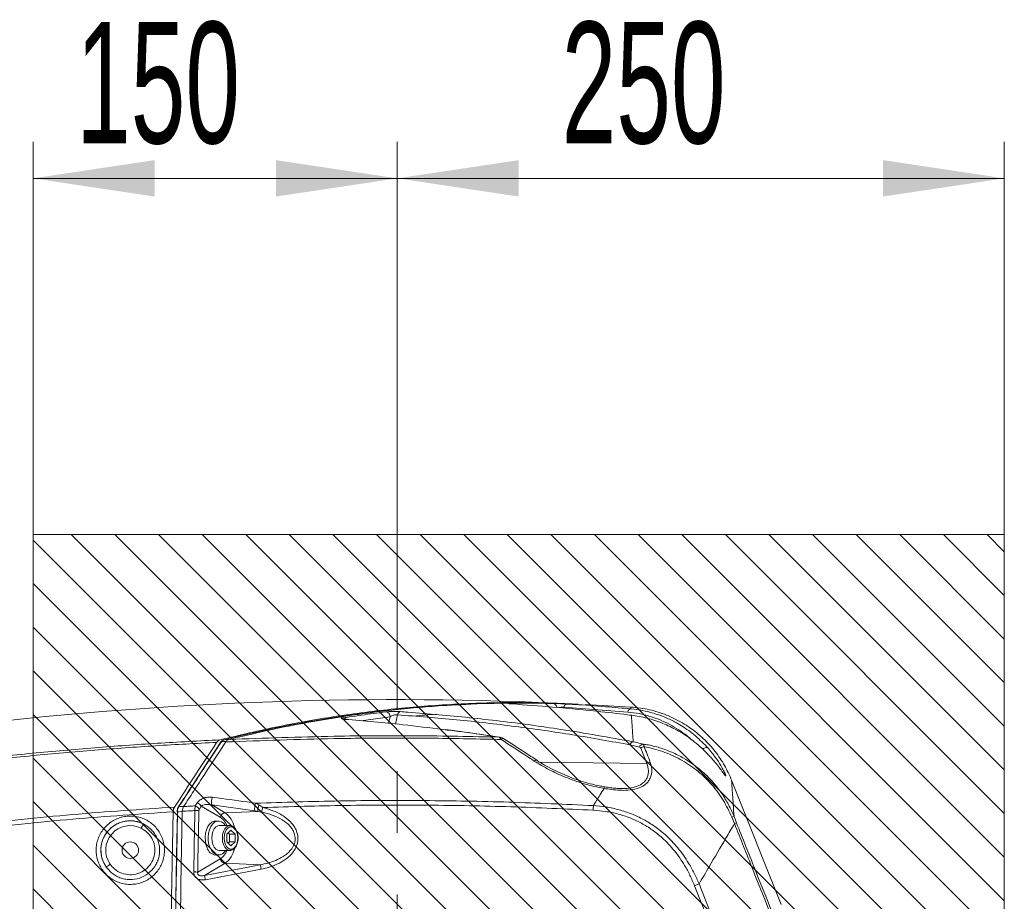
# Model space of a CAD drawing. Header units: millimetres. Extents: x 0 to 8410, y 0 to 5940.
# Tile 98 of 179: x 3421 to 3827, y 4327 to 4690. Entities that reach past the tile are written whole.
import ezdxf

# ---------------------------------------------------------------- set-up
doc = ezdxf.new("R2010")
doc.units = ezdxf.units.MM
doc.header["$LTSCALE"] = 10
doc.linetypes.add('CENTERX2', pattern=[20.32, 12.7, -2.54, 2.54, -2.54])
doc.styles.add('SLDTEXTSTYLE0', font='TXT', dxfattribs={"width": 0.605})
doc.dimstyles.new('SLDDIMSTYLE0', dxfattribs={"dimtxt": 50, "dimasz": 50, "dimexe": 0, "dimexo": 0.0625, "dimgap": 12.5, "dimtad": 1, "dimtoh": 1, "dimdec": 1, "dimrnd": 1e-09, "dimzin": 12, "dimdsep": 46, "dimtxsty": 'SLDTEXTSTYLE0', "dimsah": 1, "dimcen": 0.09, "dimadec": 0, "dimazin": 0, "dimtfac": 1, "dimtofl": 0, "dimtmove": 0, "dimatfit": 3, "dimfxl": 0, "dimfrac": 2, "dimtolj": 1, "dimtzin": 12, "dimarcsym": 0})

# ---------------------------------------------------------------- blocks, each defined once
blk = doc.blocks.new('*D7')
at = {"color": 7, "linetype": 'Continuous', "lineweight": 0}
for p, q in [((3427.03, 4477.87), (3427.03, 4639.58)), ((3577.03, 4504.58), (3577.03, 4639.58)), ((3427.03, 4624.58), (3577.03, 4624.58))]:
    blk.add_line(p, q, dxfattribs=at)
for points in [[(3427.03, 4624.58), (3477.03, 4617.08), (3477.03, 4632.08)], [(3577.03, 4624.58), (3527.03, 4632.08), (3527.03, 4617.08)]]:
    blk.add_solid(points, dxfattribs=at)
at = {"color": 7, "linetype": 'Continuous', "lineweight": 0, "insert": (3444.74, 4689.03), "char_height": 50, "attachment_point": 1, "style": 'SLDTEXTSTYLE0'}
blk.add_mtext('150', dxfattribs=at)
blk = doc.blocks.new('*D8')
at = {"color": 7, "linetype": 'Continuous', "lineweight": 0}
for p, q in [((3577.03, 4504.58), (3577.03, 4639.58)), ((3827.03, 4477.87), (3827.03, 4639.58)), ((3577.03, 4624.58), (3827.03, 4624.58))]:
    blk.add_line(p, q, dxfattribs=at)
for points in [[(3577.03, 4624.58), (3627.03, 4617.08), (3627.03, 4632.08)], [(3827.03, 4624.58), (3777.03, 4632.08), (3777.03, 4617.08)]]:
    blk.add_solid(points, dxfattribs=at)
at = {"color": 7, "linetype": 'Continuous', "lineweight": 0, "insert": (3644.74, 4689.03), "char_height": 50, "attachment_point": 1, "style": 'SLDTEXTSTYLE0'}
blk.add_mtext('250', dxfattribs=at)

msp = doc.modelspace()

# ---------------------------------------------------------------- hatches: boundary and pattern name
at = {"linetype": 'Continuous'}
h = msp.add_hatch(dxfattribs=at)
h.set_pattern_fill('ANSI31', color=8, scale=4, angle=90, style=0)
h.paths.add_polyline_path([(3427.03, 4477.87), (3427.03, 4077.87), (3827.03, 4077.87), (3827.03, 4477.87)], flags=0)

# ---------------------------------------------------------------- linework, layer by layer
at = {"color": 7, "linetype": 'CENTERX2', "lineweight": 0}
msp.add_line((3577.03, 2983.46), (3577.03, 4504.58), dxfattribs=at)
at = {"color": 7, "linetype": 'Continuous', "lineweight": 0}
for p, q in [((3427.03, 4477.87), (3827.03, 4477.87)), ((3427.03, 4477.87), (3427.03, 4077.87)), ((3827.03, 4477.87), (3827.03, 4077.87)), ((3607.29, 4408.05), (3605.3, 4407.96)), ((3651.47, 4408), (3650.63, 4408.06)), ((3555.64, 4401.75), (3555.44, 4401.75)), ((3506.38, 4392.43), (3506.49, 4392.63)), ((3735.09, 4325.45), (3714.71, 4376.64)), ((3488.44, 4363.89), (3488.43, 4363.75)), ((3489, 4365.82), (3489, 4365.82)), ((3503.4, 4359.87), (3502.21, 4359.87)), ((3508.12, 4357.98), (3503.79, 4357.98)), ((3506.82, 4354.46), (3508.51, 4356.05)), ((3508.51, 4356.05), (3510.21, 4354.46)), ((3506.82, 4351.28), (3506.82, 4354.46)), ((3507.33, 4354.94), (3507.84, 4354.46)), ((3507.84, 4354.46), (3507.84, 4351.28)), ((3507.84, 4354.46), (3510.21, 4354.46)), ((3510.21, 4354.46), (3510.21, 4351.28)), ((3503.79, 4347.76), (3508.12, 4347.76)), ((3508.51, 4349.7), (3506.82, 4351.28)), ((3507.84, 4351.28), (3507.33, 4350.8)), ((3507.84, 4351.28), (3510.21, 4351.28)), ((3508.12, 4347.76), (3508.03, 4347.76)), ((3510.21, 4351.28), (3508.51, 4349.7)), ((3502.21, 4345.87), (3503.4, 4345.87))]:
    msp.add_line(p, q, dxfattribs=at)
at = {"color": 8, "linetype": 'Continuous', "lineweight": 0}
for p, q in [((3645.62, 4406.75), (3645.54, 4406.39)), ((3672.01, 4404.77), (3645.62, 4406.75)), ((3574.08, 4402.83), (3561.97, 4401.14)), ((3573.46, 4400.08), (3574.08, 4402.83)), ((3577.08, 4403.61), (3576.23, 4399.82)), ((3676.74, 4390.32), (3672.97, 4391.21)), ((3679.75, 4383.51), (3677.3, 4389.88)), ((3679.75, 4383.51), (3635.61, 4384.16)), ((3493.81, 4366.09), (3494.62, 4367.33)), ((3496.3, 4366.02), (3495.49, 4364.77)), ((3504.12, 4361.39), (3496.3, 4366.02)), ((3518.33, 4364.03), (3500.58, 4366.51)), ((3500.58, 4366.51), (3506.06, 4363.27)), ((3519.62, 4363.83), (3506.06, 4363.27)), ((3519.62, 4363.83), (3518.33, 4364.03)), ((3518.62, 4367.22), (3519.93, 4366.54)), ((3521.19, 4363.56), (3519.62, 4363.83)), ((3519.93, 4366.54), (3521.61, 4365.44)), ((3715.9, 4358.8), (3714.81, 4361.44)), ((3715.71, 4361.68), (3716.73, 4359.11)), ((3494.82, 4338.85), (3504.12, 4344.35)), ((3506.06, 4342.47), (3497.64, 4337.49)), ((3520.58, 4341.87), (3506.06, 4342.47)), ((3726.08, 4266.47), (3699.45, 4333.21)), ((3701.31, 4333.95), (3727.93, 4267.22))]:
    msp.add_line(p, q, dxfattribs=at)
at = {"color": 8, "linetype": 'Continuous', "lineweight": 0, "flags": 128}
for points in [[(3624.11, 4408.24), (3624.01, 4408.27), (3623.72, 4408.32)], [(3506.49, 4392.63), (3505.07, 4392.57), (3504.55, 4392.55)], [(3505.53, 4393.32), (3506.05, 4393.35), (3507.39, 4393.4)], [(3619.82, 4393.44), (3620.11, 4393.66), (3620.39, 4393.81), (3620.64, 4393.85), (3620.83, 4393.81), (3620.86, 4393.79)], [(3705.03, 4389.88), (3704.8, 4390.04), (3704.52, 4390.12), (3704.19, 4390.13), (3703.84, 4390.07), (3703.48, 4389.94), (3703.12, 4389.74), (3702.8, 4389.5)], [(3633.45, 4384.56), (3633.74, 4384.79), (3634.02, 4384.93), (3634.26, 4384.97), (3634.46, 4384.93), (3634.46, 4384.92)], [(3486.5, 4363.71), (3486.15, 4345.93), (3485.86, 4328.16), (3485.64, 4310.38), (3485.47, 4292.59), (3485.37, 4274.81), (3485.32, 4257.03), (3485.34, 4239.24), (3485.41, 4221.46)], [(3488.43, 4363.75), (3487.17, 4363.72), (3486.5, 4363.71)], [(3487.07, 4365.78), (3487.74, 4365.8), (3489, 4365.82)], [(3493.2, 4338.89), (3493.25, 4342.05), (3493.31, 4345.22), (3493.36, 4348.38), (3493.42, 4351.54), (3493.48, 4354.7), (3493.55, 4357.86), (3493.61, 4361.02), (3493.68, 4364.18)], [(3495.3, 4364.13), (3495.23, 4360.97), (3495.16, 4357.81), (3495.1, 4354.65), (3495.04, 4351.49), (3494.98, 4348.33), (3494.92, 4345.17), (3494.87, 4342.01), (3494.82, 4338.85)], [(3472.45, 4358.69), (3472.42, 4358.64), (3472.37, 4358.53), (3472.28, 4358.36), (3472.17, 4358.13), (3472.04, 4357.87), (3471.89, 4357.56), (3471.72, 4357.24), (3471.55, 4356.9)], [(3504.97, 4352.87), (3505.09, 4354.25), (3505.43, 4355.53), (3505.97, 4356.61), (3506.67, 4357.41), (3507.48, 4357.87), (3508.14, 4357.98)], [(3505.68, 4352.87), (3505.79, 4351.57), (3506.13, 4350.38), (3506.66, 4349.39), (3507.34, 4348.68), (3508.11, 4348.31), (3508.92, 4348.31), (3509.69, 4348.68), (3510.37, 4349.39), (3510.9, 4350.38), (3511.24, 4351.57), (3511.35, 4352.87), (3511.24, 4354.17), (3510.9, 4355.36), (3510.37, 4356.36), (3509.69, 4357.06), (3508.92, 4357.43), (3508.11, 4357.43), (3507.34, 4357.06), (3506.66, 4356.36), (3506.13, 4355.36), (3505.79, 4354.17), (3505.68, 4352.87)], [(3508.03, 4347.76), (3507.48, 4347.87), (3506.67, 4348.33), (3505.97, 4349.14), (3505.43, 4350.22), (3505.09, 4351.49), (3504.97, 4352.87)], [(3458.75, 4342.08), (3458.44, 4341.86), (3458.15, 4341.65), (3457.87, 4341.46), (3457.62, 4341.29), (3457.42, 4341.15), (3457.26, 4341.04), (3457.16, 4340.97), (3457.12, 4340.93)], [(3497.64, 4337.49), (3500.51, 4338.04), (3503.38, 4338.58), (3506.25, 4339.13), (3509.12, 4339.68), (3511.98, 4340.23), (3514.85, 4340.77), (3517.72, 4341.32), (3520.58, 4341.87)], [(3520.92, 4340.04), (3518.05, 4339.49), (3515.19, 4338.94), (3512.32, 4338.39), (3509.45, 4337.84), (3506.58, 4337.3), (3503.71, 4336.75), (3500.84, 4336.2), (3497.97, 4335.66)]]:
    msp.add_lwpolyline(points, dxfattribs=at)
at = {"color": 7, "linetype": 'Continuous', "lineweight": 0, "flags": 128}
for points in [[(3619.17, 4394.45), (3619.13, 4394.45), (3618.93, 4394.44)], [(3484.69, 4363.67), (3484.05, 4328.17), (3483.66, 4292.66), (3483.51, 4257.14), (3483.6, 4221.63), (3483.94, 4186.11), (3484.51, 4150.61), (3485.33, 4115.12), (3486.39, 4079.64), (3487.69, 4044.19), (3489.23, 4008.76), (3491.02, 3973.36)], [(3485.34, 4221.46), (3485.26, 4239.24), (3485.25, 4257.02), (3485.29, 4274.81), (3485.4, 4292.59), (3485.56, 4310.37), (3485.79, 4328.14), (3486.08, 4345.92), (3486.43, 4363.69)], [(3487.26, 4243.66), (3487.25, 4258.67), (3487.29, 4273.69), (3487.37, 4288.7), (3487.5, 4303.71), (3487.67, 4318.72), (3487.88, 4333.73), (3488.13, 4348.74), (3488.43, 4363.75)], [(3502.21, 4359.87), (3501.5, 4359.78), (3500.57, 4359.35), (3499.73, 4358.59), (3499.01, 4357.55), (3498.45, 4356.28), (3498.07, 4354.83), (3497.91, 4353.28), (3497.96, 4351.72), (3498.22, 4350.21), (3498.69, 4348.84)], [(3506.35, 4357.98), (3506.28, 4358.08), (3505.5, 4358.99), (3504.61, 4359.59), (3503.66, 4359.86), (3502.69, 4359.78), (3501.77, 4359.35), (3500.92, 4358.59), (3500.2, 4357.55), (3499.64, 4356.28), (3499.27, 4354.83), (3499.1, 4353.28), (3499.15, 4351.72), (3499.42, 4350.21), (3499.88, 4348.84)], [(3500.64, 4352.87), (3500.76, 4354.25), (3501.1, 4355.53), (3501.64, 4356.61), (3502.34, 4357.41), (3503.15, 4357.87), (3503.79, 4357.98)], [(3503.79, 4347.76), (3503.15, 4347.87), (3502.34, 4348.33), (3501.64, 4349.14), (3501.1, 4350.22), (3500.76, 4351.49), (3500.64, 4352.87)], [(3499.88, 4348.84), (3500.52, 4347.67), (3501.31, 4346.75), (3502.2, 4346.15), (3503.15, 4345.88), (3504.11, 4345.97), (3505.04, 4346.4), (3505.89, 4347.15), (3506.35, 4347.76)]]:
    msp.add_lwpolyline(points, dxfattribs=at)
at = {"color": 7, "linetype": 'Continuous', "lineweight": 0}
msp.add_circle((3467.03, 4347.87), 3.4, dxfattribs=at)
for centre, radius, start, end in [((3577.03, 2909.87), 1500, 87.18744, 96.73823), ((3577.03, 2909.87), 1500, 86.32401, 87.04215), ((3626.81, 3907.9), 497.09, 93.8886, 94.9765), ((3504.54, 4392.32), 0.227, 86.8326, 143.1689), ((3486.42, 4364.13), 0.442, 257.4249, 271.2529), ((3502.61, 4349.91), 4.06, 195.3701, 264.4232)]:
    msp.add_arc(centre, radius, start, end, dxfattribs=at)
at = {"color": 8, "linetype": 'Continuous', "lineweight": 0}
for centre, radius, start, end in [((3640.9, 4406.55), 1.77, 3.8182, 80.235), ((3572.12, 4402.9), 1.96, 357.8857, 79.0387), ((3578.66, 4403.4), 1.59, 107.2943, 172.434), ((3647.1, 4406.61), 1.48, 100.9776, 174.4786), ((3673.52, 4404.58), 1.53, 100.7978, 172.8735), ((3554.7, 4400.77), 1.61, 35.7286, 83.4967), ((3674.68, 4390.8), 1.76, 105.9462, 166.6686), ((3678.49, 4389.8), 1.82, 101.139, 163.5947), ((3679.29, 4387.14), 3.4, 101.124, 125.9753), ((3681.63, 4380.54), 3.52, 96.6618, 122.3588), ((3663.35, 4373.26), 1.16, 142.7782, 177.7155), ((3507.83, 4367.5), 7.32, 162.4413, 187.7378), ((3486.45, 4362.68), 1.03, 87.2229, 97.1338), ((3487.06, 4365.56), 0.224, 86.5688, 145.514), ((3492.76, 4314.02), 50.17, 87.1047, 88.9533), ((3492.78, 4363.05), 3.2, 32.4014, 71.28), ((3493.59, 4364.3), 3.2, 32.3893, 71.2584), ((3526.04, 4364.93), 7.77, 162.7884, 186.6389), ((3531.12, 4363.88), 11.5, 166.6347, 180.2402), ((3568.51, 4353.97), 48.28, 166.2576, 168.5444), ((3533.4, 4370.85), 124.47, 356.9939, 357.8657), ((3467.03, 4347.87), 12.1, 63.3807, 214.9891), ((3506.41, 4360.97), 2.32, 98.4968, 169.5948), ((3499.96, 4355.32), 7.36, 21.1799, 55.5941), ((3500.08, 4355.08), 10.15, 12.3931, 53.8608), ((3716.11, 4358.34), 3.37, 96.8746, 112.7809), ((3467.03, 4347.87), 10.1, 63.3807, 214.9891), ((3721.21, 4345.65), 14.18, 108.404, 111.9987), ((3499.96, 4350.42), 7.36, 304.4044, 338.8215), ((3500.32, 4350.5), 9.87, 305.5466, 348.1229), ((3506.41, 4344.77), 2.32, 190.4029, 261.5055), ((3607.4, 4356.91), 88.11, 189.8269, 191.04), ((3492.29, 4274.3), 64.6, 87.7586, 89.1942), ((3551.75, 4346.16), 54.79, 189.099, 191.0499), ((3812.13, 4050.5), 304.34, 111.3545, 111.7309)]:
    msp.add_arc(centre, radius, start, end, dxfattribs=at)
at = {"color": 7, "linetype": 'Continuous', "lineweight": 0}
for points, knots in [([(3650.63, 4408.06), (3642.49, 4408.35), (3626.22, 4408.91), (3601.8, 4408.22), (3577.34, 4406.41), (3552.85, 4403.32), (3528.36, 4399.09), (3512.12, 4395.23), (3503.99, 4393.3)], [0, 0, 0, 0, 0.165944, 0.331928, 0.497872, 0.665235, 0.832638, 1, 1, 1, 1]), ([(3623.99, 4408.4), (3619.29, 4408.36), (3607.54, 4408.24), (3589.04, 4407.02), (3568.46, 4404.94), (3548.17, 4401.99), (3527.93, 4398.27), (3514.48, 4395.07), (3507.75, 4393.47)], [0, 0, 0, 0, 0.120918, 0.301892, 0.476191, 0.65049, 0.825245, 1, 1, 1, 1]), ([(3624.28, 4408.08), (3624.06, 4408.1), (3623.64, 4408.13), (3623.34, 4408.16), (3623.2, 4408.18), (3623.22, 4408.18), (3623.22, 4408.18)], [0, 0, 0, 0, 0.375722, 0.754815, 0.965979, 1, 1, 1, 1]), ([(3641.2, 4408.3), (3641.54, 4408.29), (3642.22, 4408.27), (3643.61, 4408.22), (3645.04, 4408.16), (3646.13, 4408.1), (3646.66, 4408.07), (3646.81, 4408.06)], [0, 0, 0, 0, 0.234627, 0.46955, 0.695371, 0.908001, 1, 1, 1, 1]), ([(3605.3, 4407.88), (3600.06, 4407.63), (3587.79, 4407.05), (3568.5, 4405.08), (3550.32, 4402.54), (3534.24, 4399.71), (3520.26, 4396.88), (3510.44, 4394.51), (3505.53, 4393.32)], [0, 0, 0, 0, 0.156699, 0.367449, 0.578346, 0.702882, 0.851415, 1, 1, 1, 1]), ([(3673.42, 4403.43), (3672.37, 4403.56), (3667.16, 4404.2), (3656.32, 4405.41), (3640.94, 4406.89), (3629.78, 4407.69), (3624.19, 4408.09)], [0, 0, 0, 0, 0.063328, 0.316645, 0.658275, 1, 1, 1, 1]), ([(3714.7, 4376.63), (3714.36, 4377.46), (3713.61, 4379.28), (3712.19, 4382.05), (3710.46, 4384.96), (3708.48, 4387.81), (3706.25, 4390.55), (3703.8, 4393.16), (3701.13, 4395.59), (3698.27, 4397.83), (3695.24, 4399.85), (3692.06, 4401.64), (3688.73, 4403.2), (3685.29, 4404.49), (3681.76, 4405.52), (3678.04, 4406.28), (3675.17, 4406.71), (3673.51, 4406.77), (3673.2, 4406.78)], [0, 0, 0, 0, 0.04941, 0.109755, 0.172412, 0.236675, 0.302027, 0.36813, 0.43476, 0.501773, 0.569069, 0.63658, 0.704256, 0.772061, 0.839967, 0.907952, 0.982652, 1, 1, 1, 1]), ([(3555.64, 4401.76), (3555.47, 4401.77), (3555.13, 4401.8), (3554.87, 4401.85), (3554.85, 4401.85), (3554.84, 4401.85)], [0, 0, 0, 0, 0.397291, 0.798513, 1, 1, 1, 1]), ([(3595.74, 4397.57), (3590.25, 4398.26), (3576.77, 4399.95), (3563.38, 4401.08), (3555.44, 4401.75)], [0, 0, 0, 0, 0.407205, 1, 1, 1, 1]), ([(3702.54, 4389.74), (3701.53, 4390.65), (3699.5, 4392.46), (3696.26, 4394.84), (3692.89, 4396.96), (3689.56, 4398.71), (3685.24, 4400.61), (3679.87, 4402.41), (3675.58, 4403.09), (3673.42, 4403.43)], [0, 0, 0, 0, 0.11427, 0.22856, 0.346661, 0.464779, 0.567135, 0.781824, 1, 1, 1, 1]), ([(3619.17, 4394.44), (3614.14, 4395.19), (3606.38, 4396.34), (3598.66, 4397.28), (3595.96, 4397.61)], [0, 0, 0, 0, 0.6496636, 1, 1, 1, 1]), ([(3485.26, 4365.6), (3488.15, 4370.05), (3493.92, 4378.96), (3499.72, 4387.82), (3502.62, 4392.25)], [0, 0, 0, 0, 0.500015, 1, 1, 1, 1]), ([(3504.36, 4392.46), (3503.87, 4391.72), (3498.03, 4382.82), (3492.21, 4373.88), (3486.89, 4365.68)], [0, 0, 0, 0, 0.083381, 1, 1, 1, 1]), ([(3489, 4365.82), (3490.36, 4367.9), (3493.25, 4372.35), (3499.03, 4381.23), (3503.48, 4388), (3506.38, 4392.43)], [0, 0, 0, 0, 0.234205, 0.500073, 1, 1, 1, 1]), ([(3502.62, 4392.25), (3502.83, 4392.52), (3503.24, 4393.03), (3503.75, 4393.21), (3503.99, 4393.3)], [0, 0, 0, 0, 0.513241, 1, 1, 1, 1]), ([(3505.41, 4393.26), (3505.3, 4393.23), (3504.98, 4393.16), (3504.63, 4392.85), (3504.43, 4392.54), (3504.37, 4392.45)], [0, 0, 0, 0, 0.250266, 0.768533, 1, 1, 1, 1]), ([(3507.39, 4393.4), (3507.3, 4393.38), (3507.04, 4393.32), (3506.75, 4393.11), (3506.59, 4392.81), (3506.49, 4392.63)], [0, 0, 0, 0, 0.195067, 0.512927, 1, 1, 1, 1]), ([(3507.39, 4393.4), (3507.45, 4393.41), (3507.58, 4393.43), (3507.69, 4393.46), (3507.75, 4393.47)], [0, 0, 0, 0, 0.399369, 1, 1, 1, 1]), ([(3620.85, 4393.79), (3620.72, 4393.87), (3620.27, 4394.16), (3619.69, 4394.39), (3619.25, 4394.42), (3619.17, 4394.43)], [0, 0, 0, 0, 0.2539991, 0.8648356, 1, 1, 1, 1]), ([(3634.48, 4384.91), (3632.87, 4385.97), (3628.33, 4388.95), (3623.78, 4391.87), (3620.85, 4393.77)], [0, 0, 0, 0, 0.354033, 1, 1, 1, 1]), ([(3711.96, 4378.75), (3711.82, 4378.93), (3711.48, 4379.36), (3710.52, 4380.7), (3708.96, 4382.77), (3707.31, 4384.78), (3705.77, 4386.51), (3704.27, 4388.09), (3703.18, 4389.13), (3702.54, 4389.74)], [0, 0, 0, 0, 0.1329, 0.328232, 0.491852, 0.657594, 0.756198, 0.857423, 1, 1, 1, 1]), ([(3705.03, 4389.88), (3706.07, 4388.64), (3708.2, 4386.1), (3710.2, 4382.93), (3711.47, 4380.61), (3712.04, 4379.39), (3712.14, 4379.08), (3712.16, 4379.03)], [0, 0, 0, 0, 0.268366, 0.544896, 0.75094, 0.962698, 1, 1, 1, 1]), ([(3662.43, 4373.97), (3661.65, 4374.1), (3659.63, 4374.43), (3656.4, 4375.22), (3652.68, 4376.3), (3648.88, 4377.65), (3644.99, 4379.25), (3641.2, 4381.01), (3637.72, 4382.87), (3635.5, 4384.14), (3634.49, 4384.84), (3634.44, 4384.88)], [0, 0, 0, 0, 0.075421, 0.194968, 0.319871, 0.451204, 0.590029, 0.737516, 0.870228, 0.992374, 1, 1, 1, 1]), ([(3711.81, 4378.98), (3711.81, 4378.98), (3711.82, 4378.96), (3711.79, 4379.01), (3711.75, 4379.05)], [0, 0, 0, 0, 0.0650623, 1, 1, 1, 1]), ([(3668.67, 4373.28), (3668.17, 4373.3), (3666.87, 4373.34), (3664.78, 4373.58), (3663.2, 4373.84), (3662.42, 4373.96)], [0, 0, 0, 0, 0.237966, 0.625551, 1, 1, 1, 1]), ([(3668.22, 4373.3), (3668.29, 4373.29), (3668.45, 4373.28), (3668.6, 4373.28), (3668.68, 4373.29)], [0, 0, 0, 0, 0.470245, 1, 1, 1, 1]), ([(3484.69, 4363.67), (3484.71, 4363.96), (3484.76, 4364.53), (3485, 4365.17), (3485.19, 4365.49), (3485.26, 4365.6)], [0, 0, 0, 0, 0.393709, 0.785887, 1, 1, 1, 1]), ([(3486.9, 4365.67), (3486.84, 4365.59), (3486.62, 4365.31), (3486.4, 4364.62), (3486.35, 4364), (3486.33, 4363.7)], [0, 0, 0, 0, 0.148795, 0.586391, 1, 1, 1, 1]), ([(3489, 4365.82), (3488.87, 4365.56), (3488.61, 4365.04), (3488.48, 4364.32), (3488.44, 4363.94), (3488.44, 4363.89)], [0, 0, 0, 0, 0.474297, 0.936247, 1, 1, 1, 1]), ([(3508.02, 4347.81), (3508.16, 4347.79), (3508.58, 4347.75), (3509.27, 4348.02), (3510, 4348.57), (3510.62, 4349.39), (3511.1, 4350.42), (3511.39, 4351.62), (3511.49, 4352.89), (3511.39, 4354.17), (3511.08, 4355.37), (3510.59, 4356.42), (3509.93, 4357.26), (3509.13, 4357.79), (3508.5, 4358.02), (3508.18, 4357.97), (3508.15, 4357.97)], [0, 0, 0, 0, 0.037923, 0.11299, 0.188336, 0.266293, 0.346295, 0.426797, 0.507227, 0.587677, 0.668368, 0.749526, 0.831323, 0.913, 0.992275, 1, 1, 1, 1])]:
    msp.add_open_spline(points, degree=3, knots=knots, dxfattribs=at)
at = {"color": 8, "linetype": 'Continuous', "lineweight": 0}
for points, knots in [([(3624.19, 4408.09), (3623.89, 4408.11), (3623.28, 4408.15), (3622.81, 4408.22), (3622.74, 4408.27), (3623.06, 4408.31), (3623.52, 4408.32), (3623.72, 4408.32)], [0, 0, 0, 0, 0.20318, 0.406277, 0.612674, 0.829323, 1, 1, 1, 1]), ([(3623.72, 4408.32), (3624.54, 4408.34), (3628.64, 4408.4), (3634.47, 4408.41), (3639.47, 4408.32), (3641.2, 4408.3)], [0, 0, 0, 0, 0.1408349, 0.7041838, 1, 1, 1, 1]), ([(3554.88, 4402.37), (3555.7, 4402.5), (3559.78, 4403.13), (3565.65, 4403.97), (3570.71, 4404.6), (3572.49, 4404.82)], [0, 0, 0, 0, 0.139277, 0.696394, 1, 1, 1, 1]), ([(3572.49, 4404.82), (3572.85, 4404.85), (3573.58, 4404.93), (3575.04, 4404.98), (3576.51, 4404.99), (3577.57, 4404.96), (3578.06, 4404.92), (3578.19, 4404.92)], [0, 0, 0, 0, 0.244721, 0.489965, 0.719271, 0.927041, 1, 1, 1, 1]), ([(3578.19, 4404.92), (3579.25, 4404.84), (3584.56, 4404.47), (3598.34, 4403.35), (3619.4, 4401.14), (3646.15, 4397.55), (3664.29, 4394.28), (3674.2, 4392.5)], [0, 0, 0, 0, 0.032646, 0.163233, 0.424509, 0.685785, 1, 1, 1, 1]), ([(3645.62, 4406.75), (3645.54, 4406.75), (3645.28, 4406.78), (3644.71, 4406.76), (3644.07, 4406.69), (3643.72, 4406.6), (3643.58, 4406.57)], [0, 0, 0, 0, 0.132869, 0.442231, 0.783887, 1, 1, 1, 1]), ([(3646.81, 4408.06), (3647.88, 4408), (3653.2, 4407.67), (3662.02, 4407.05), (3669.75, 4406.38), (3673.24, 4406.08)], [0, 0, 0, 0, 0.120482, 0.602416, 1, 1, 1, 1]), ([(3698.39, 4393.2), (3697.72, 4393.8), (3695.99, 4395.34), (3692.94, 4397.49), (3689.25, 4399.69), (3685.3, 4401.55), (3681.08, 4403.06), (3676.66, 4404.2), (3673.56, 4404.58), (3672.01, 4404.77)], [0, 0, 0, 0, 0.091959, 0.23853, 0.385097, 0.536972, 0.688837, 0.844428, 1, 1, 1, 1]), ([(3673.24, 4406.08), (3673.21, 4406.42), (3673.18, 4406.85), (3673.19, 4406.73), (3673.19, 4406.7)], [0, 0, 0, 0, 0.792147, 1, 1, 1, 1]), ([(3673.24, 4406.08), (3674.81, 4405.89), (3677.97, 4405.51), (3682.55, 4404.36), (3686.99, 4402.79), (3690.84, 4400.99), (3695.19, 4398.48), (3699.98, 4395.08), (3703.34, 4391.62), (3705.03, 4389.88)], [0, 0, 0, 0, 0.126984, 0.253981, 0.384319, 0.514666, 0.60524, 0.80138, 1, 1, 1, 1]), ([(3555.44, 4401.75), (3555.13, 4401.78), (3554.51, 4401.84), (3554.02, 4401.98), (3553.96, 4402.13), (3554.28, 4402.26), (3554.71, 4402.34), (3554.88, 4402.37)], [0, 0, 0, 0, 0.2101108, 0.4202108, 0.6315998, 0.8484205, 1, 1, 1, 1]), ([(3577.08, 4403.61), (3577.02, 4403.61), (3576.81, 4403.64), (3576.51, 4403.62), (3576.07, 4403.57), (3575.77, 4403.51), (3575.24, 4403.37), (3574.67, 4403.17), (3574.28, 4402.94), (3574.08, 4402.83)], [0, 0, 0, 0, 0.065789, 0.223487, 0.255478, 0.444492, 0.477387, 0.732466, 1, 1, 1, 1]), ([(3672.97, 4391.21), (3665.11, 4392.64), (3649.41, 4395.51), (3625.53, 4398.91), (3601.44, 4401.71), (3585.2, 4402.98), (3577.08, 4403.61)], [0, 0, 0, 0, 0.249697, 0.499394, 0.749697, 1, 1, 1, 1]), ([(3674.2, 4392.5), (3674.11, 4393.68), (3673.94, 4396.04), (3673.73, 4398.98), (3673.55, 4401.51), (3673.46, 4402.79), (3673.42, 4403.43)], [0, 0, 0, 0, 0.2497986, 0.4995974, 0.7497987, 1, 1, 1, 1]), ([(3618.93, 4394.44), (3617.88, 4394.6), (3612.64, 4395.38), (3604.9, 4396.51), (3598.23, 4397.28), (3595.74, 4397.57)], [0, 0, 0, 0, 0.135299, 0.676505, 1, 1, 1, 1]), ([(3401.03, 4385.08), (3409.58, 4386.01), (3426.67, 4387.86), (3452.39, 4390.1), (3478.17, 4391.97), (3495.38, 4392.86), (3503.99, 4393.3)], [0, 0, 0, 0, 0.249717, 0.49951, 0.749716, 1, 1, 1, 1]), ([(3502.62, 4392.25), (3494.25, 4391.82), (3477.5, 4390.94), (3452.19, 4389.1), (3426.69, 4386.88), (3409.58, 4385.02), (3401.03, 4384.09)], [0, 0, 0, 0, 0.246702, 0.493476, 0.746699, 1, 1, 1, 1]), ([(3504.55, 4392.55), (3501.8, 4388.35), (3497.51, 4381.8), (3491.68, 4372.87), (3488.61, 4368.15), (3487.07, 4365.78)], [0, 0, 0, 0, 0.471394, 0.735698, 1, 1, 1, 1]), ([(3505.53, 4393.32), (3505.35, 4393.25), (3504.99, 4393.12), (3504.7, 4392.74), (3504.55, 4392.55)], [0, 0, 0, 0, 0.5, 1, 1, 1, 1]), ([(3619.82, 4393.44), (3615.19, 4393.55), (3601.43, 4393.89), (3578.5, 4394.09), (3545.3, 4393.88), (3521.27, 4392.98), (3506.38, 4392.43)], [0, 0, 0, 0, 0.122275, 0.364119, 0.606047, 1, 1, 1, 1]), ([(3507.75, 4393.47), (3522.18, 4393.99), (3547.92, 4394.92), (3584.99, 4395.13), (3607.61, 4394.67), (3618.93, 4394.44)], [0, 0, 0, 0, 0.389545, 0.694692, 1, 1, 1, 1]), ([(3619.82, 4393.44), (3619.69, 4393.66), (3619.47, 4394.04), (3619.16, 4394.33), (3618.99, 4394.41), (3618.93, 4394.44)], [0, 0, 0, 0, 0.447334, 0.78135, 1, 1, 1, 1]), ([(3633.45, 4384.56), (3632.43, 4385.23), (3627.89, 4388.2), (3623.34, 4391.15), (3619.82, 4393.44)], [0, 0, 0, 0, 0.22462, 1, 1, 1, 1]), ([(3674.2, 4392.5), (3675.23, 4392.29), (3676.56, 4392.02), (3677.85, 4391.66), (3678.13, 4391.59)], [0, 0, 0, 0, 0.782681, 1, 1, 1, 1]), ([(3677.3, 4389.88), (3677.25, 4389.96), (3677.13, 4390.15), (3676.91, 4390.26), (3676.76, 4390.31), (3676.74, 4390.32)], [0, 0, 0, 0, 0.3390352, 0.9133423, 1, 1, 1, 1]), ([(3678.13, 4391.59), (3678.25, 4391.49), (3678.41, 4391.36), (3678.57, 4390.96), (3678.61, 4390.67), (3678.64, 4390.47)], [0, 0, 0, 0, 0.452937, 0.630091, 1, 1, 1, 1]), ([(3678.13, 4391.59), (3678.69, 4391.5), (3681.03, 4391.13), (3685.08, 4390.13), (3690.17, 4388.26), (3695.81, 4385.43), (3701.74, 4381.29), (3706.91, 4376.25), (3710.73, 4371.24), (3713.56, 4366.63), (3714.99, 4363.33), (3715.71, 4361.68)], [0, 0, 0, 0, 0.033654, 0.141099, 0.248903, 0.356362, 0.517274, 0.678188, 0.785348, 0.892846, 1, 1, 1, 1]), ([(3678.64, 4390.47), (3679.08, 4389.46), (3680, 4387.36), (3680.8, 4385.17), (3681.22, 4384.03)], [0, 0, 0, 0, 0.478696, 1, 1, 1, 1]), ([(3714.81, 4361.44), (3713.7, 4363.82), (3711.47, 4368.57), (3706.72, 4374.92), (3701.04, 4380.43), (3694.52, 4384.96), (3687.34, 4388.34), (3681.91, 4389.89), (3678.98, 4390.41), (3678.64, 4390.47)], [0, 0, 0, 0, 0.162496, 0.325017, 0.48832, 0.651621, 0.815138, 0.978627, 1, 1, 1, 1]), ([(3662.19, 4373.3), (3660.81, 4373.57), (3658.05, 4374.09), (3652.61, 4375.56), (3646.36, 4377.77), (3639.44, 4380.91), (3635.45, 4383.34), (3633.45, 4384.56)], [0, 0, 0, 0, 0.131072, 0.262182, 0.530029, 0.763511, 1, 1, 1, 1]), ([(3681.22, 4384.03), (3681.4, 4383.43), (3681.77, 4382.25), (3681.91, 4380.43), (3681.67, 4378.68), (3681.05, 4377.09), (3680.06, 4375.73), (3678.45, 4374.31), (3675.77, 4373.07), (3672.22, 4372.49), (3668.63, 4372.49), (3665.35, 4372.79), (3663.21, 4373.14), (3662.19, 4373.3)], [0, 0, 0, 0, 0.0726, 0.145126, 0.217798, 0.290405, 0.35646, 0.422522, 0.545886, 0.680066, 0.789494, 0.899126, 1, 1, 1, 1]), ([(3668.68, 4373.29), (3669.63, 4373.27), (3671.83, 4373.25), (3675.03, 4373.79), (3677.48, 4374.9), (3678.93, 4376.17), (3679.8, 4377.38), (3680.33, 4378.79), (3680.49, 4380.35), (3680.31, 4381.95), (3679.94, 4382.99), (3679.75, 4383.51)], [0, 0, 0, 0, 0.132537, 0.305316, 0.461983, 0.545372, 0.628752, 0.720901, 0.813162, 0.906527, 1, 1, 1, 1]), ([(3712.16, 4379.03), (3712.22, 4378.86), (3712.37, 4378.45), (3712.3, 4378.37), (3712.05, 4378.64), (3711.96, 4378.75)], [0, 0, 0, 0, 0.306606, 0.723077, 1, 1, 1, 1]), ([(3714.7, 4376.64), (3714.7, 4376.64), (3714.7, 4376.72), (3714.72, 4376.41), (3714.77, 4375.56), (3714.89, 4373.76), (3715.09, 4370.79), (3715.35, 4366.87), (3715.59, 4363.41), (3715.71, 4361.68)], [0, 0, 0, 0, 0.005369, 0.136572, 0.267774, 0.450515, 0.633256, 0.816628, 1, 1, 1, 1]), ([(3657.78, 4366.22), (3658.66, 4367.64), (3660.13, 4370), (3661.6, 4372.36), (3662.19, 4373.3)], [0, 0, 0, 0, 0.600413, 1, 1, 1, 1]), ([(3494.62, 4367.33), (3494.88, 4367.66), (3495.51, 4368.42), (3497, 4369.24), (3498.88, 4369.8), (3500.16, 4369.74), (3500.85, 4369.71)], [0, 0, 0, 0, 0.1999817, 0.4770851, 0.7213552, 1, 1, 1, 1]), ([(3500.85, 4369.71), (3502.15, 4369.53), (3508.07, 4368.71), (3514, 4367.88), (3518.62, 4367.22)], [0, 0, 0, 0, 0.219573, 1, 1, 1, 1]), ([(3518.62, 4367.22), (3530.2, 4367.59), (3553.37, 4368.31), (3588.16, 4368.4), (3622.98, 4367.81), (3646.18, 4366.75), (3657.78, 4366.22)], [0, 0, 0, 0, 0.249715, 0.499429, 0.749715, 1, 1, 1, 1]), ([(3401.03, 4358.28), (3415.1, 4359.8), (3443.12, 4362.81), (3471.25, 4364.67), (3485.26, 4365.6)], [0, 0, 0, 0, 0.502058, 1, 1, 1, 1]), ([(3484.69, 4363.67), (3470.92, 4362.75), (3442.97, 4360.89), (3415.14, 4357.9), (3401.03, 4356.38)], [0, 0, 0, 0, 0.492842, 1, 1, 1, 1]), ([(3487.07, 4365.78), (3487.05, 4365.75), (3486.88, 4365.48), (3486.6, 4364.82), (3486.53, 4364.1), (3486.5, 4363.71)], [0, 0, 0, 0, 0.066358, 0.500558, 1, 1, 1, 1]), ([(3493.68, 4364.18), (3493, 4364.15), (3491.25, 4364.05), (3489.51, 4363.95), (3488.44, 4363.89)], [0, 0, 0, 0, 0.389102, 1, 1, 1, 1]), ([(3489, 4365.82), (3489.85, 4365.87), (3491.45, 4365.96), (3493.06, 4366.05), (3493.81, 4366.09)], [0, 0, 0, 0, 0.529488, 1, 1, 1, 1]), ([(3493.68, 4364.18), (3493.68, 4364.47), (3493.67, 4365.02), (3493.73, 4365.66), (3493.79, 4365.98), (3493.81, 4366.09)], [0, 0, 0, 0, 0.406213, 0.793963, 1, 1, 1, 1]), ([(3495.49, 4364.77), (3495.46, 4364.73), (3495.4, 4364.63), (3495.32, 4364.41), (3495.3, 4364.22), (3495.3, 4364.13)], [0, 0, 0, 0, 0.2163186, 0.6074323, 1, 1, 1, 1]), ([(3500.58, 4366.51), (3500.13, 4366.59), (3499.26, 4366.74), (3498.03, 4366.65), (3497, 4366.44), (3496.5, 4366.14), (3496.3, 4366.02)], [0, 0, 0, 0, 0.274951, 0.526468, 0.808562, 1, 1, 1, 1]), ([(3521.61, 4365.44), (3523.17, 4365), (3526.28, 4364.13), (3530.38, 4361.92), (3533.24, 4359.48), (3534.89, 4357.17), (3535.88, 4355.01), (3536.27, 4352.4), (3535.69, 4349.59), (3534.35, 4347.25), (3532.67, 4345.4), (3530.51, 4343.66), (3527.7, 4342.09), (3524.34, 4340.8), (3522.04, 4340.29), (3520.92, 4340.04)], [0, 0, 0, 0, 0.115317, 0.2302877, 0.3304168, 0.381278, 0.4320131, 0.4990979, 0.5662424, 0.633844, 0.6890378, 0.744333, 0.8312606, 0.9183566, 1, 1, 1, 1]), ([(3657.7, 4364.33), (3646.38, 4364.85), (3623.74, 4365.89), (3589.72, 4366.49), (3555.67, 4366.45), (3532.96, 4365.77), (3521.61, 4365.44)], [0, 0, 0, 0, 0.249727, 0.499453, 0.749727, 1, 1, 1, 1]), ([(3699.45, 4333.21), (3698.84, 4334.65), (3697.63, 4337.52), (3694.97, 4342.42), (3691.29, 4347.74), (3686.74, 4352.58), (3682.1, 4356.28), (3677.65, 4359.03), (3672.92, 4361.23), (3667.96, 4362.83), (3662.88, 4363.91), (3659.42, 4364.19), (3657.7, 4364.33)], [0, 0, 0, 0, 0.084728, 0.16944, 0.302156, 0.43477, 0.529101, 0.623772, 0.718098, 0.811932, 0.906081, 1, 1, 1, 1]), ([(3657.78, 4366.22), (3659.57, 4366.05), (3663.15, 4365.73), (3668.42, 4364.56), (3673.56, 4362.87), (3678.47, 4360.57), (3683.1, 4357.71), (3687.94, 4353.89), (3692.7, 4348.89), (3696.56, 4343.41), (3699.37, 4338.38), (3700.66, 4335.42), (3701.31, 4333.95)], [0, 0, 0, 0, 0.093924, 0.188071, 0.281918, 0.376505, 0.471419, 0.56601, 0.698621, 0.831321, 0.915653, 1, 1, 1, 1]), ([(3477.02, 4337.88), (3476.43, 4337.35), (3475.26, 4336.29), (3473.2, 4335.1), (3470.98, 4334.25), (3468.64, 4333.78), (3466.26, 4333.72), (3463.9, 4334.05), (3461.63, 4334.78), (3459.51, 4335.87), (3457.61, 4337.31), (3455.98, 4339.05), (3454.66, 4341.04), (3453.69, 4343.21), (3453.11, 4345.53), (3452.91, 4347.9), (3453.13, 4350.28), (3453.73, 4352.59), (3454.72, 4354.76), (3456.16, 4356.89), (3457.99, 4358.72), (3460.13, 4360.17), (3462.29, 4361.16), (3464.6, 4361.77), (3466.97, 4361.99), (3469.34, 4361.8), (3471.66, 4361.23), (3473.84, 4360.26), (3475.83, 4358.95), (3477.57, 4357.32), (3479.01, 4355.42), (3480.11, 4353.31), (3480.85, 4351.04), (3481.19, 4348.67), (3481.13, 4346.29), (3480.67, 4343.95), (3479.82, 4341.72), (3478.62, 4339.65), (3477.55, 4338.47), (3477.02, 4337.88)], [0, 0, 0, 0, 0.026736, 0.053471, 0.080294, 0.107119, 0.133955, 0.160791, 0.187645, 0.214499, 0.241367, 0.268235, 0.295109, 0.321983, 0.34885, 0.375718, 0.402572, 0.429425, 0.456261, 0.483096, 0.516531, 0.543362, 0.570193, 0.597023, 0.623853, 0.650694, 0.677536, 0.704395, 0.731254, 0.758125, 0.784997, 0.811869, 0.838743, 0.865607, 0.89247, 0.919317, 0.946165, 0.973083, 1, 1, 1, 1]), ([(3472.45, 4358.69), (3471.95, 4358.92), (3470.83, 4359.42), (3468.97, 4359.87), (3466.93, 4360.04), (3464.89, 4359.85), (3462.91, 4359.33), (3461.05, 4358.48), (3459.22, 4357.23), (3457.65, 4355.66), (3456.41, 4353.83), (3455.56, 4351.96), (3455.04, 4349.98), (3454.86, 4347.94), (3455.03, 4345.9), (3455.61, 4343.47), (3456.54, 4341.91), (3457.12, 4340.93)], [0, 0, 0, 0, 0.051365, 0.115031, 0.178696, 0.242335, 0.305974, 0.369612, 0.433251, 0.512556, 0.576206, 0.639856, 0.703548, 0.767241, 0.830968, 0.894696, 1, 1, 1, 1]), ([(3520.58, 4341.87), (3521.64, 4342.08), (3523.8, 4342.51), (3526.97, 4343.59), (3529.63, 4344.93), (3531.68, 4346.41), (3533.28, 4347.98), (3534.55, 4349.98), (3535.11, 4352.43), (3534.74, 4354.6), (3533.91, 4356.3), (3533.16, 4357.32), (3531.83, 4358.79), (3529.46, 4360.61), (3525.57, 4362.47), (3522.65, 4363.19), (3521.19, 4363.56)], [0, 0, 0, 0, 0.084548, 0.173618, 0.262511, 0.317486, 0.372336, 0.437563, 0.501044, 0.564429, 0.606682, 0.649033, 0.66302, 0.76325, 0.881446, 1, 1, 1, 1]), ([(3472.45, 4358.69), (3473.05, 4358.35), (3474.24, 4357.68), (3475.78, 4356.3), (3477.08, 4354.71), (3478.09, 4352.92), (3478.78, 4350.98), (3479.14, 4348.96), (3479.15, 4346.91), (3478.82, 4344.88), (3478.15, 4342.95), (3476.85, 4340.57), (3474.5, 4338.06), (3470.86, 4336.15), (3467.45, 4335.64), (3464.75, 4335.93), (3462.78, 4336.48), (3460.93, 4337.37), (3458.91, 4338.74), (3457.79, 4340.1), (3457.12, 4340.93)], [0, 0, 0, 0, 0.046666, 0.093332, 0.139974, 0.186617, 0.233214, 0.27981, 0.326276, 0.372743, 0.419046, 0.465352, 0.557384, 0.649344, 0.741447, 0.787811, 0.834176, 0.880715, 0.927253, 1, 1, 1, 1]), ([(3458.75, 4342.08), (3459.32, 4341.39), (3460.61, 4339.81), (3463.44, 4338.22), (3466.82, 4337.55), (3470.24, 4338.05), (3473.3, 4339.64), (3475.66, 4342.16), (3477.05, 4345.33), (3477.32, 4348.79), (3476.41, 4352.13), (3474.47, 4355.06), (3472.53, 4356.29), (3471.55, 4356.9)], [0, 0, 0, 0, 0.072831, 0.16574, 0.258352, 0.350702, 0.442935, 0.535249, 0.627811, 0.720675, 0.813755, 0.906883, 1, 1, 1, 1]), ([(3715.9, 4358.8), (3714.73, 4356.81), (3711.24, 4350.89), (3706.38, 4342.61), (3702.69, 4336.3), (3701.31, 4333.95)], [0, 0, 0, 0, 0.2402498, 0.7161436, 1, 1, 1, 1]), ([(3748.89, 4276.08), (3740.4, 4297.35), (3729.39, 4324.92), (3718.41, 4352.5), (3715.9, 4358.8)], [0, 0, 0, 0, 0.771503, 1, 1, 1, 1]), ([(3716.73, 4359.11), (3719.24, 4352.81), (3730.22, 4325.24), (3741.22, 4297.69), (3749.71, 4276.43)], [0, 0, 0, 0, 0.228496, 1, 1, 1, 1]), ([(3497.97, 4335.66), (3497.29, 4335.59), (3496.18, 4335.48), (3494.73, 4336.02), (3493.81, 4336.8), (3493.27, 4337.83), (3493.22, 4338.54), (3493.2, 4338.89)], [0, 0, 0, 0, 0.306114, 0.4927682, 0.6807339, 0.8414911, 1, 1, 1, 1]), ([(3494.82, 4338.85), (3494.79, 4338.66), (3494.76, 4338.35), (3494.89, 4337.99), (3495.07, 4337.73), (3495.29, 4337.54), (3495.72, 4337.35), (3496.52, 4337.23), (3497.2, 4337.39), (3497.64, 4337.49)], [0, 0, 0, 0, 0.147257, 0.237265, 0.283684, 0.386806, 0.450804, 0.641499, 1, 1, 1, 1])]:
    msp.add_open_spline(points, degree=3, knots=knots, dxfattribs=at)

# ---------------------------------------------------------------- dimensions: what is measured, and where the dimension line sits
at = {"color": 7, "linetype": 'Continuous', "lineweight": 0}
for base, p1, p2, picture, middle in [((3577.03, 4624.58), (3427.03, 4477.87), (3577.03, 4504.58), '*D7', (3502.03, 4624.58)), ((3827.03, 4624.58), (3577.03, 4504.58), (3827.03, 4477.87), '*D8', (3702.03, 4624.58))]:
    dim = msp.add_linear_dim(base=base, p1=p1, p2=p2, dimstyle='SLDDIMSTYLE0', dxfattribs=at)
    dim.commit()
    dim.dimension.update_dxf_attribs({"geometry": picture, "text_midpoint": middle, "dimtype": 160})

doc.saveas('drawing.dxf')
